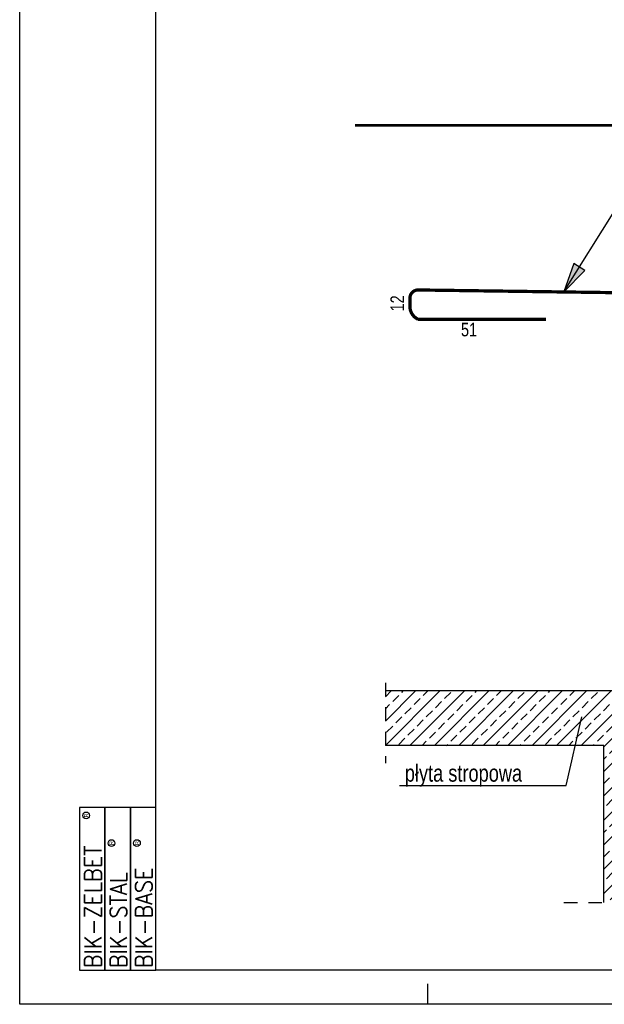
# Model space of a CAD drawing. Header units: millimetres. Extents: x 4862 to 12592, y -1539 to -726.
# Tile 1 of 40: x 4862 to 5076, y -1539 to -1177. Entities that reach past the tile are written whole.
import ezdxf
from ezdxf.enums import TextEntityAlignment as Align

# ---------------------------------------------------------------- set-up
doc = ezdxf.new("R2010")
doc.units = ezdxf.units.MM
doc.header["$LTSCALE"] = 25
doc.linetypes.add('MP', pattern=[0.36, 0.2, -0.16])
for name, color, linetype in [('BA_pdz', 2, 'Continuous'), ('BA_ram', 2, 'Continuous'), ('BA_wic', 1, 'Continuous'), ('BZ_odn', 1, 'Continuous'), ('BZ_opi3', 30, 'Continuous'), ('BZ_P_wid', 3, 'Continuous'), ('BZ_txs', 2, 'Continuous')]:
    doc.layers.add(name, color=color, linetype=linetype)
doc.styles.add('BIKTC', font='bikromsw.shx', dxfattribs={"width": 0.8})
doc.styles.add('BIKTS', font='bikromsw.shx', dxfattribs={"width": 0.8})
doc.styles.add('BIKWYM', font='bikromsw.shx', dxfattribs={"width": 0.6})
doc.styles.add('ROMANC', font='simplex.shx', dxfattribs={"width": 0.9})
doc.dimstyles.new('BA_ST_50_cm', dxfattribs={"dimscale": 0.5, "dimtxt": 25, "dimasz": 1.666667, "dimexe": 24, "dimexo": 0, "dimgap": 0, "dimtad": 0, "dimdec": 1, "dimrnd": 0.5, "dimdsep": 46, "dimtxsty": 'BIKWYM', "dimblk": 'WYM-ST', "dimcen": 0, "dimdle": 20, "dimclrd": 256, "dimclre": 256, "dimclrt": 7, "dimadec": 0, "dimazin": 0, "dimtfac": 0.033333, "dimtdec": 1, "dimtix": 1, "dimtmove": 2, "dimatfit": 3, "dimldrblk": 'WYM-ST', "dimfxl": 1, "dimtvp": 0.8, "dimtolj": 1, "dimtzin": 0, "dimarcsym": 0})

# ---------------------------------------------------------------- blocks, each defined once
blk = doc.blocks.new('WYM-ST')
blk.add_hatch(color=256).paths.add_polyline_path([(-13, 2.88), (0, 0), (-13, -2.88)])
blk.add_lwpolyline([(0, 0), (-13, 2.88), (-13, -2.88), (0, 0)])
blk = doc.blocks.new('BBB')
for points in [[(2.391, 0.747), (2.391, 1.121), (0, 1.121), (0, 0.747)], [(2.391, 0.374), (2.391, 0.747), (0, 0.747), (0, 0.374)], [(2.391, 0), (2.391, 0.374), (0, 0.374), (0, 0)]]:
    blk.add_lwpolyline(points, close=True)
for centre in [(2.277, 1.024), (1.871, 0.65), (1.871, 0.277)]:
    blk.add_circle(centre, 0.0493)
at = {"style": 'ROMANC', "width": 0.9}
for s, p in [('BIK-ZELBET', (0.032, 0.798)), ('BIK-STAL', (0.032, 0.424)), ('BIK-BASE', (0.032, 0.051))]:
    blk.add_text(s, height=0.2488, dxfattribs=at).set_placement(p)
at = {"style": 'BIKTS', "width": 0.85}
for p in [(2.277, 1.024), (1.871, 0.65), (1.871, 0.277)]:
    blk.add_text('R', height=0.0573, dxfattribs=at).set_placement(p, align=Align.MIDDLE_CENTER)
blk = doc.blocks.new('biketyk')
at = {"xscale": 10, "yscale": 10, "zscale": 10, "rotation": 90}
blk.add_blockref('BBB', (0, 0), dxfattribs=at)
at = {"style": 'BIKTC', "width": 0.8}
for tag, p in [('KOMENTARZ', (-0.98, 25.57)), ('RYSUNEK', (-8.46, 25.57)), ('DATA', (-4.72, 25.57))]:
    blk.add_attdef(tag, p, '', height=2, rotation=90, dxfattribs=at)

msp = doc.modelspace()

# ---------------------------------------------------------------- hatches: boundary and pattern name
at = {"layer": 'BA_wic'}
h = msp.add_hatch(dxfattribs=at)
h.set_pattern_fill('ANSI33', color=256)
h.set_pattern_definition([(45, (4278.045, -2529.665), (-4.490128, 4.490128), []), (45, (4282.535, -2529.665), (-4.490128, 4.490128), [3.175, -1.5875])])
h.paths.add_polyline_path([(5101.32, -1438.34), (5100.6, -1438.34), (5101.32, -1439.06), (5101.32, -1500.14), (5076.32, -1500.14), (5076.32, -1443.44), (4996.03, -1443.44), (4996.03, -1423.44), (5076.32, -1423.44), (5101.32, -1423.44)])
h.paths.add_polyline_path([(5100.6, -1438.34), (5101.32, -1438.34), (5101.32, -1439.06)])

# ---------------------------------------------------------------- linework, layer by layer
at = {"layer": 'BA_pdz', "color": 1}
msp.add_line((5011.67, -1538.59), (5011.67, -1531.09), dxfattribs=at)
at = {"layer": 'BA_wic', "linetype": 'MP'}
for points in [[(4996.03, -1420.42), (4996.03, -1450)], [(5061.62, -1501.14), (5113.61, -1501.14)]]:
    msp.add_lwpolyline(points, dxfattribs=at)
at = {"layer": 'BA_wic'}
for points in [[(5076.32, -1423.44), (5076.32, -1423.44), (4996.03, -1423.44)], [(5101.32, -1423.44), (4996.03, -1423.44)], [(5076.32, -1443.44), (4996.03, -1443.44)], [(5076.32, -1501.14), (5076.32, -1443.44)]]:
    msp.add_lwpolyline(points, dxfattribs=at)
at = {"layer": 'BZ_P_wid', "const_width": 1}
msp.add_lwpolyline([(6184.81, -1215.6), (4984.81, -1215.6)], dxfattribs=at)
at = {"layer": 'BZ_P_wid', "const_width": 1.2}
msp.add_lwpolyline([(5055.05, -1286.85), (5008.05, -1286.85, -0.301385), (5005.05, -1281.85), (5005.05, -1279.06, -0.414214), (5008.05, -1276.06), (5153.95, -1278.06, -0.414214), (5156.95, -1281.06), (5156.95, -1283.85, -0.414214), (5153.95, -1286.85), (5106.91, -1286.85)], format="xyb", dxfattribs=at)

# ---------------------------------------------------------------- block references
at = {"layer": 'BA_ram', "xscale": 2.5, "yscale": 2.5, "zscale": 2.5}
msp.add_blockref('biketyk', (4911.67, -1526.09), dxfattribs=at)

# ---------------------------------------------------------------- texts
at = {"layer": 'BZ_opi3', "style": 'BIKTC', "width": 0.8}
for s, rotation, p in [('12', 90, (5000.39, -1280.99)), ('51', 359.9998, (5026.77, -1290.6))]:
    msp.add_text(s, height=5, rotation=rotation, dxfattribs=at).set_placement(p, align=Align.MIDDLE_CENTER)

# ---------------------------------------------------------------- leaders
at = {"layer": 'BZ_odn'}
msp.add_leader([(5061.57, -1276.79), (5080.35, -1246.85), (5119.4, -1246.85)], dimstyle='BA_ST_50_cm', dxfattribs=at)

# ---------------------------------------------------------------- next in the draw order: texts
at = {"layer": 'BZ_txs', "insert": (5003.16, -1450.52), "char_height": 6.25, "width": 61.0684, "attachment_point": 1, "style": 'BIKTS', "bg_fill": 2}
msp.add_mtext('płyta stropowa', dxfattribs=at)

# ---------------------------------------------------------------- next in the draw order: linework, layer by layer
at = {"color": 1}
msp.add_lwpolyline([(5001.24, -1458.19), (5062.47, -1458.19), (5068.26, -1432.96)], dxfattribs=at)
at = {"layer": 'BA_ram', "color": 1}
msp.add_lwpolyline([(4861.67, -1538.59), (4861.67, -796.09), (7611.67, -796.09), (7611.67, -1538.59)], close=True, dxfattribs=at)
at = {"layer": 'BA_ram'}
msp.add_lwpolyline([(4911.67, -1526.09), (4911.67, -808.59), (7599.17, -808.59), (7599.17, -1526.09)], close=True, dxfattribs=at)

doc.saveas('drawing.dxf')
